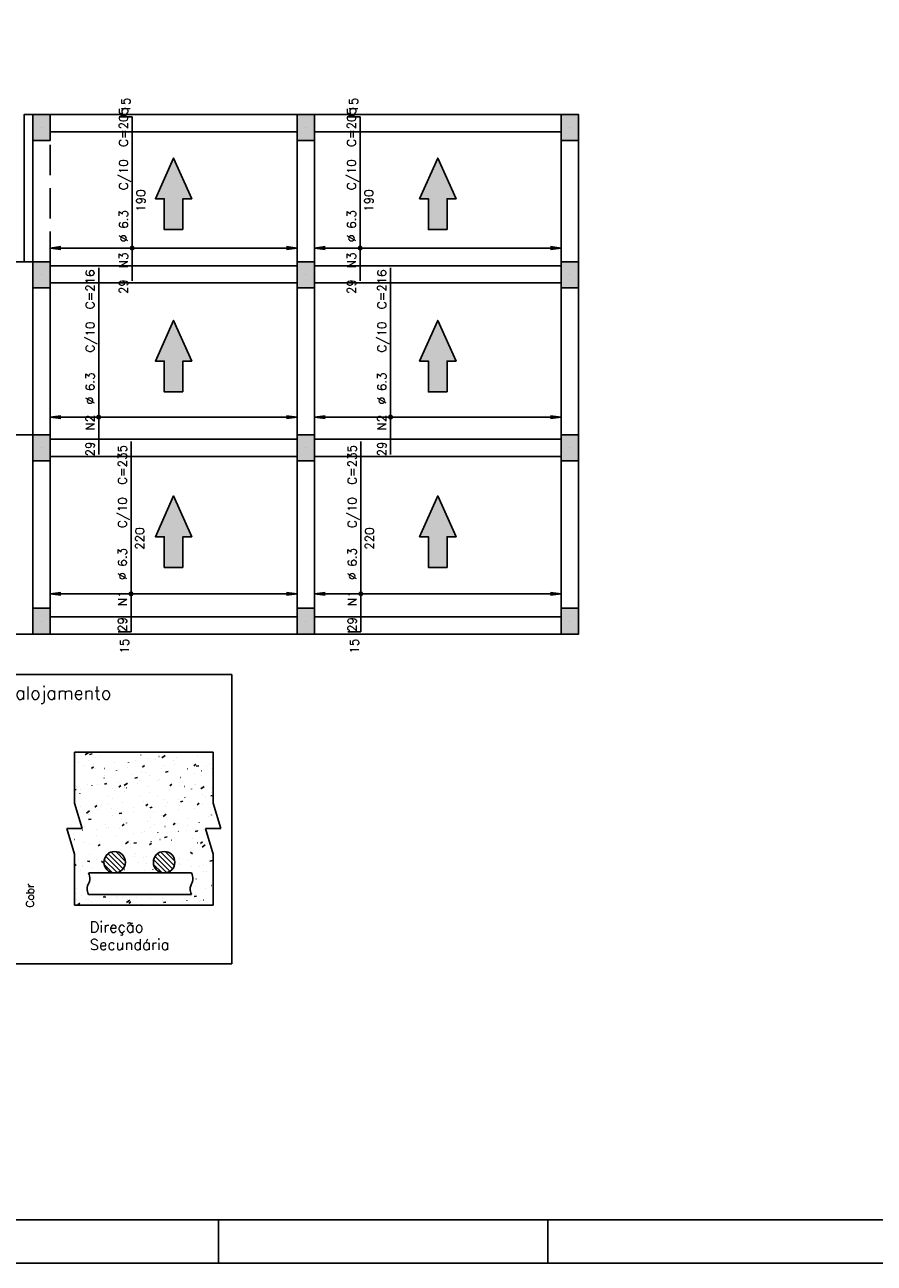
# Model space of a CAD drawing. Extents: x 0 to 84.1, y 0 to 59.4.
# Tile 2 of 9: x 16.5 to 36.1, y 0 to 28.6. Entities that reach past the tile are written whole.
import ezdxf

# ---------------------------------------------------------------- set-up
doc = ezdxf.new("R2010")
doc.units = 0
doc.header["$MEASUREMENT"] = 0
doc.linetypes.add('ESTILO_TQS_0001', pattern=[1, 0.7, -0.3])
for name, color, linetype in [('1', 1, 'CONTINUOUS'), ('2', 2, 'CONTINUOUS'), ('6', 6, 'CONTINUOUS'), ('9', 9, 'CONTINUOUS')]:
    doc.layers.add(name, color=color, linetype=linetype)
doc.styles.get("Standard").update_dxf_attribs({"font": 'ROMANS.SHX'})

msp = doc.modelspace()

# ---------------------------------------------------------------- linework, layer by layer
at = {"layer": '1', "linetype": 'Continuous'}
for p, q in [((16.913, 26.233), (16.913, 26.233)), ((23.013, 26.233), (23.013, 26.233)), ((29.113, 26.233), (29.113, 26.233)), ((16.913, 22.833), (16.913, 22.833)), ((23.013, 22.833), (23.013, 22.833)), ((29.113, 22.833), (29.113, 22.833)), ((16.913, 18.833), (16.913, 18.833)), ((23.013, 18.833), (23.013, 18.833)), ((29.113, 18.833), (29.113, 18.833)), ((16.913, 14.833), (16.913, 14.833)), ((23.013, 14.833), (23.013, 14.833)), ((29.113, 14.833), (29.113, 14.833))]:
    msp.add_line(p, q, dxfattribs=at)
for points in [[(16.513, 23.133), (16.513, 26.533), (16.713, 26.533), (16.713, 23.133), (16.513, 23.133)], [(22.813, 26.533), (17.113, 26.533)], [(28.913, 26.533), (23.213, 26.533)], [(17.113, 26.133), (22.813, 26.133)], [(23.213, 26.133), (28.913, 26.133)], [(16.713, 25.933), (16.713, 23.133)], [(22.813, 25.933), (22.813, 23.133)], [(23.213, 23.133), (23.213, 25.933)], [(28.913, 25.933), (28.913, 23.133)], [(29.313, 23.133), (29.313, 25.933)], [(15.313, 19.133), (15.313, 23.133), (17.113, 23.133), (17.113, 19.133), (15.313, 19.133)], [(22.813, 23.043), (17.113, 23.043)], [(28.913, 23.043), (23.213, 23.043)], [(17.113, 22.643), (22.813, 22.643)], [(23.213, 22.643), (28.913, 22.643)], [(16.713, 22.533), (16.713, 19.133)], [(22.813, 22.533), (22.813, 19.133)], [(23.213, 19.133), (23.213, 22.533)], [(28.913, 22.533), (28.913, 19.133)], [(29.313, 19.133), (29.313, 22.533)], [(15.313, 14.533), (15.313, 19.133), (17.113, 19.133), (17.113, 14.533), (15.313, 14.533)], [(22.813, 19.033), (17.113, 19.033)], [(28.913, 19.033), (23.213, 19.033)], [(17.113, 18.633), (22.813, 18.633)], [(23.213, 18.633), (28.913, 18.633)], [(16.713, 18.533), (16.713, 15.133)], [(22.813, 18.533), (22.813, 15.133)], [(23.213, 15.133), (23.213, 18.533)], [(28.913, 18.533), (28.913, 15.133)], [(29.313, 15.133), (29.313, 18.533)], [(22.813, 14.933), (17.113, 14.933)], [(28.913, 14.933), (23.213, 14.933)], [(17.113, 14.533), (22.813, 14.533)], [(23.213, 14.533), (28.913, 14.533)]]:
    msp.add_lwpolyline(points, dxfattribs=at)
at = {"layer": '2', "linetype": 'Continuous'}
for p, q in [((17.113, 23.451), (17.361, 23.483)), ((22.813, 23.451), (22.566, 23.483)), ((23.213, 23.451), (23.461, 23.483)), ((28.913, 23.451), (28.666, 23.483)), ((22.813, 23.451), (17.113, 23.451)), ((17.113, 23.451), (17.361, 23.418)), ((17.113, 23.451), (17.113, 23.451)), ((22.813, 23.451), (22.566, 23.418)), ((22.813, 23.451), (22.813, 23.451)), ((28.913, 23.451), (23.213, 23.451)), ((23.213, 23.451), (23.461, 23.418)), ((23.213, 23.451), (23.213, 23.451)), ((28.913, 23.451), (28.666, 23.418)), ((28.913, 23.451), (28.913, 23.451)), ((17.113, 19.545), (17.361, 19.577)), ((22.813, 19.545), (17.113, 19.545)), ((17.113, 19.545), (17.361, 19.512)), ((17.113, 19.545), (17.113, 19.545)), ((22.813, 19.545), (22.566, 19.577)), ((22.813, 19.545), (22.566, 19.512)), ((22.813, 19.545), (22.813, 19.545)), ((23.213, 19.545), (23.461, 19.577)), ((28.913, 19.545), (23.213, 19.545)), ((23.213, 19.545), (23.461, 19.512)), ((23.213, 19.545), (23.213, 19.545)), ((28.913, 19.545), (28.666, 19.577)), ((28.913, 19.545), (28.666, 19.512)), ((28.913, 19.545), (28.913, 19.545)), ((17.113, 15.463), (17.361, 15.495)), ((22.813, 15.463), (17.113, 15.463)), ((17.113, 15.463), (17.361, 15.43)), ((17.113, 15.463), (17.113, 15.463)), ((22.813, 15.463), (22.566, 15.495)), ((22.813, 15.463), (22.566, 15.43)), ((22.813, 15.463), (22.813, 15.463)), ((23.213, 15.463), (23.461, 15.495)), ((28.913, 15.463), (23.213, 15.463)), ((23.213, 15.463), (23.461, 15.43)), ((23.213, 15.463), (23.213, 15.463)), ((28.913, 15.463), (28.666, 15.495)), ((28.913, 15.463), (28.666, 15.43)), ((28.913, 15.463), (28.913, 15.463)), ((11.702, 13.603), (21.307, 13.603)), ((21.307, 13.603), (21.307, 6.919)), ((17.676, 11.807), (20.876, 11.807)), ((17.676, 11.807), (17.676, 10.629)), ((17.923, 11.747), (17.996, 11.8)), ((18.024, 11.754), (18.083, 11.766)), ((18.765, 11.789), (18.766, 11.79)), ((19.206, 11.739), (19.206, 11.74)), ((19.227, 11.805), (19.228, 11.806)), ((20.248, 11.79), (20.248, 11.791)), ((20.876, 11.807), (20.876, 10.629)), ((17.676, 11.686), (17.676, 11.686)), ((17.676, 11.566), (17.676, 11.566)), ((17.676, 11.548), (17.676, 11.548)), ((17.676, 11.548), (17.676, 11.548)), ((17.676, 11.548), (17.676, 11.548)), ((17.676, 11.54), (17.676, 11.54)), ((17.676, 11.54), (17.676, 11.54)), ((17.759, 11.566), (17.76, 11.567)), ((17.88, 11.501), (17.88, 11.501)), ((18.003, 11.62), (18.004, 11.621)), ((18.066, 11.431), (18.112, 11.47)), ((18.114, 11.526), (18.115, 11.526)), ((18.162, 11.677), (18.162, 11.678)), ((18.268, 11.726), (18.268, 11.727)), ((18.593, 11.564), (18.594, 11.565)), ((18.888, 11.453), (18.889, 11.453)), ((18.924, 11.562), (18.924, 11.563)), ((19.074, 11.605), (19.074, 11.605)), ((19.213, 11.468), (19.214, 11.468)), ((19.248, 11.46), (19.294, 11.499)), ((19.382, 11.652), (19.383, 11.652)), ((19.553, 11.643), (19.553, 11.644)), ((19.626, 11.706), (19.627, 11.706)), ((19.695, 11.673), (19.767, 11.726)), ((19.73, 11.49), (19.731, 11.49)), ((19.966, 11.613), (19.966, 11.614)), ((19.994, 11.513), (19.995, 11.513)), ((20.034, 11.684), (20.034, 11.684)), ((20.429, 11.489), (20.475, 11.528)), ((20.464, 11.522), (20.465, 11.522)), ((20.485, 11.482), (20.544, 11.493)), ((20.513, 11.722), (20.513, 11.723)), ((20.725, 11.48), (20.725, 11.481)), ((20.789, 11.536), (20.79, 11.536)), ((17.676, 11.4), (17.676, 11.4)), ((17.676, 11.4), (17.676, 11.4)), ((17.676, 11.274), (17.676, 11.274)), ((17.676, 11.274), (17.676, 11.274)), ((18.154, 11.421), (18.155, 11.421)), ((18.359, 11.208), (18.359, 11.209)), ((18.361, 11.261), (18.361, 11.262)), ((18.371, 11.428), (18.372, 11.428)), ((18.642, 11.385), (18.642, 11.386)), ((18.988, 11.29), (18.989, 11.29)), ((19.072, 11.207), (19.131, 11.218)), ((19.232, 11.344), (19.233, 11.345)), ((19.32, 11.34), (19.321, 11.341)), ((19.402, 11.259), (19.402, 11.26)), ((19.646, 11.178), (19.646, 11.179)), ((19.684, 11.436), (19.684, 11.437)), ((19.779, 11.344), (19.837, 11.356)), ((20.126, 11.219), (20.127, 11.219)), ((20.28, 11.419), (20.281, 11.42)), ((20.443, 11.303), (20.443, 11.304)), ((20.606, 11.257), (20.606, 11.258)), ((20.611, 11.376), (20.612, 11.376)), ((20.855, 11.43), (20.856, 11.43)), ((17.676, 11.103), (17.676, 11.103)), ((17.676, 10.999), (17.676, 10.999)), ((17.676, 10.999), (17.676, 10.999)), ((17.676, 10.955), (17.676, 10.955)), ((17.676, 10.935), (17.717, 10.943)), ((17.676, 10.932), (17.676, 10.932)), ((17.676, 10.932), (17.676, 10.932)), ((17.726, 11.02), (17.727, 11.021)), ((17.812, 10.938), (17.813, 10.938)), ((17.978, 11.066), (17.979, 11.066)), ((18.077, 11.031), (18.077, 11.032)), ((18.207, 11.061), (18.207, 11.062)), ((18.365, 11.069), (18.424, 11.081)), ((18.546, 10.97), (18.547, 10.97)), ((18.595, 10.929), (18.596, 10.929)), ((18.686, 11.099), (18.687, 11.1)), ((18.696, 10.997), (18.742, 11.036)), ((18.823, 11.035), (18.896, 11.088)), ((18.837, 10.905), (18.837, 10.906)), ((18.839, 10.983), (18.84, 10.983)), ((18.871, 10.984), (18.872, 10.984)), ((19.12, 11.082), (19.12, 11.083)), ((19.167, 11.14), (19.167, 11.14)), ((19.388, 11.007), (19.389, 11.007)), ((19.413, 10.875), (19.414, 10.876)), ((19.6, 11.152), (19.601, 11.152)), ((19.878, 11.026), (19.924, 11.065)), ((19.879, 10.949), (19.879, 10.95)), ((20.123, 11.039), (20.124, 11.039)), ((20.161, 11.126), (20.161, 11.127)), ((20.218, 11.014), (20.219, 11.014)), ((20.373, 10.954), (20.374, 10.955)), ((20.447, 11.053), (20.448, 11.053)), ((20.462, 11.068), (20.463, 11.069)), ((20.594, 10.961), (20.667, 11.014)), ((20.83, 10.876), (20.831, 10.876)), ((20.846, 10.985), (20.847, 10.985)), ((17.676, 10.725), (17.676, 10.725)), ((17.676, 10.725), (17.676, 10.725)), ((17.676, 10.725), (17.676, 10.725)), ((17.676, 10.629), (17.855, 10.04)), ((17.795, 10.854), (17.795, 10.855)), ((18.3, 10.596), (18.3, 10.597)), ((18.446, 10.621), (18.447, 10.622)), ((18.453, 10.796), (18.454, 10.797)), ((18.555, 10.728), (18.555, 10.729)), ((18.779, 10.634), (18.779, 10.635)), ((19.207, 10.79), (19.208, 10.79)), ((19.26, 10.675), (19.26, 10.676)), ((19.314, 10.595), (19.314, 10.596)), ((19.326, 10.563), (19.372, 10.602)), ((19.596, 10.772), (19.597, 10.773)), ((19.739, 10.713), (19.739, 10.714)), ((19.824, 10.653), (19.825, 10.653)), ((20.068, 10.707), (20.069, 10.707)), ((20.119, 10.659), (20.178, 10.671)), ((20.219, 10.754), (20.22, 10.755)), ((20.358, 10.656), (20.358, 10.657)), ((20.508, 10.592), (20.554, 10.631)), ((20.623, 10.593), (20.624, 10.593)), ((20.64, 10.833), (20.64, 10.834)), ((20.692, 10.784), (20.693, 10.785)), ((20.826, 10.797), (20.876, 10.806)), ((20.876, 10.629), (21.055, 10.04)), ((17.725, 10.466), (17.725, 10.466)), ((17.725, 10.466), (17.725, 10.466)), ((17.725, 10.466), (17.725, 10.466)), ((17.726, 10.462), (17.726, 10.462)), ((17.726, 10.462), (17.726, 10.462)), ((17.726, 10.462), (17.726, 10.462)), ((17.732, 10.442), (17.732, 10.442)), ((17.738, 10.423), (17.738, 10.423)), ((17.738, 10.423), (17.738, 10.423)), ((17.738, 10.423), (17.738, 10.423)), ((17.819, 10.555), (17.82, 10.556)), ((17.951, 10.397), (18.024, 10.451)), ((17.991, 10.374), (17.991, 10.375)), ((18.145, 10.534), (18.191, 10.573)), ((18.201, 10.567), (18.202, 10.567)), ((18.205, 10.487), (18.206, 10.487)), ((18.273, 10.551), (18.273, 10.552)), ((18.529, 10.501), (18.53, 10.501)), ((18.546, 10.331), (18.547, 10.332)), ((18.706, 10.385), (18.765, 10.396)), ((18.814, 10.429), (18.815, 10.429)), ((19.032, 10.418), (19.032, 10.419)), ((19.047, 10.524), (19.048, 10.524)), ((19.413, 10.522), (19.471, 10.533)), ((19.506, 10.41), (19.507, 10.411)), ((19.675, 10.345), (19.676, 10.345)), ((19.723, 10.323), (19.795, 10.376)), ((19.781, 10.556), (19.782, 10.556)), ((19.794, 10.302), (19.794, 10.303)), ((20.076, 10.479), (20.076, 10.48)), ((20.106, 10.57), (20.107, 10.57)), ((20.436, 10.514), (20.437, 10.514)), ((20.778, 10.31), (20.778, 10.31)), ((20.836, 10.353), (20.836, 10.354)), ((17.855, 10.04), (17.497, 10.04)), ((17.497, 10.04), (17.676, 9.451)), ((17.783, 10.275), (17.783, 10.275)), ((17.794, 10.24), (17.794, 10.24)), ((17.803, 10.209), (17.803, 10.209)), ((17.804, 10.205), (17.804, 10.205)), ((17.804, 10.205), (17.804, 10.205)), ((17.804, 10.205), (17.804, 10.205)), ((17.808, 10.206), (17.809, 10.206)), ((17.912, 10.09), (17.913, 10.091)), ((17.999, 10.247), (18.058, 10.259)), ((18.052, 10.26), (18.053, 10.26)), ((18.188, 10.018), (18.189, 10.018)), ((18.393, 10.131), (18.393, 10.132)), ((18.42, 10.067), (18.421, 10.067)), ((18.468, 10.064), (18.468, 10.065)), ((18.705, 10.041), (18.706, 10.041)), ((18.75, 10.241), (18.75, 10.242)), ((18.775, 10.101), (18.821, 10.139)), ((18.872, 10.169), (18.872, 10.17)), ((19.352, 10.21), (19.353, 10.211)), ((19.431, 10.291), (19.432, 10.291)), ((19.44, 10.073), (19.441, 10.073)), ((19.511, 10.125), (19.512, 10.126)), ((19.764, 10.087), (19.765, 10.087)), ((19.832, 10.248), (19.832, 10.249)), ((19.956, 10.13), (20.002, 10.168)), ((20.043, 10.153), (20.044, 10.153)), ((20.282, 10.11), (20.283, 10.11)), ((20.305, 10.279), (20.305, 10.28)), ((20.554, 10.176), (20.554, 10.177)), ((20.66, 10.015), (20.661, 10.015)), ((21.055, 10.04), (20.697, 10.04)), ((20.697, 10.04), (20.876, 9.451)), ((20.771, 10.04), (20.771, 10.04)), ((20.795, 10.04), (20.795, 10.04)), ((20.795, 10.04), (20.795, 10.04)), ((20.795, 10.04), (20.795, 10.04)), ((20.904, 10.069), (20.905, 10.069)), ((20.996, 10.04), (20.996, 10.04)), ((21.016, 10.142), (21.017, 10.142)), ((21.02, 10.04), (21.02, 10.04)), ((17.509, 10.001), (17.509, 10.001)), ((17.512, 9.989), (17.512, 9.989)), ((17.512, 9.989), (17.512, 9.989)), ((17.512, 9.989), (17.512, 9.989)), ((17.547, 9.874), (17.547, 9.874)), ((17.659, 9.898), (17.66, 9.899)), ((17.679, 9.787), (17.68, 9.788)), ((17.863, 10.004), (17.864, 10.004)), ((18.185, 9.887), (18.186, 9.888)), ((18.639, 9.866), (18.64, 9.867)), ((18.851, 9.685), (18.924, 9.739)), ((18.947, 9.771), (18.947, 9.772)), ((19.037, 9.93), (19.038, 9.93)), ((19.229, 9.948), (19.229, 9.949)), ((19.281, 9.984), (19.282, 9.984)), ((19.445, 9.745), (19.446, 9.746)), ((19.599, 9.945), (19.6, 9.946)), ((19.649, 9.791), (19.65, 9.791)), ((19.753, 9.837), (19.812, 9.849)), ((19.918, 9.776), (19.919, 9.776)), ((19.989, 9.823), (19.989, 9.824)), ((20.072, 9.976), (20.073, 9.977)), ((20.272, 10), (20.272, 10)), ((20.391, 9.806), (20.392, 9.807)), ((20.46, 9.975), (20.519, 9.986)), ((20.545, 10.007), (20.546, 10.007)), ((20.586, 9.696), (20.632, 9.734)), ((17.604, 9.689), (17.604, 9.689)), ((17.604, 9.689), (17.604, 9.689)), ((17.604, 9.689), (17.604, 9.689)), ((17.625, 9.617), (17.625, 9.617)), ((17.625, 9.617), (17.625, 9.617)), ((17.63, 9.601), (17.63, 9.601)), ((17.63, 9.601), (17.63, 9.601)), ((17.653, 9.526), (17.653, 9.526)), ((17.676, 9.451), (17.676, 8.273)), ((17.903, 9.71), (17.903, 9.711)), ((18.014, 9.444), (18.014, 9.445)), ((18.027, 9.706), (18.028, 9.706)), ((18.223, 9.638), (18.269, 9.676)), ((18.451, 9.457), (18.796, 9.112)), ((18.524, 9.497), (18.836, 9.185)), ((18.627, 9.507), (18.846, 9.288)), ((18.965, 9.705), (18.965, 9.705)), ((19.046, 9.7), (19.105, 9.711)), ((19.087, 9.46), (19.086, 9.46)), ((19.405, 9.667), (19.451, 9.705)), ((19.593, 9.457), (19.938, 9.112)), ((19.667, 9.497), (19.978, 9.185)), ((19.769, 9.507), (19.989, 9.288)), ((19.817, 9.516), (19.817, 9.517)), ((20.352, 9.492), (20.398, 9.453)), ((20.511, 9.708), (20.512, 9.708)), ((20.622, 9.611), (20.695, 9.664)), ((20.674, 9.658), (20.675, 9.658)), ((20.749, 9.689), (20.749, 9.69)), ((20.876, 9.451), (20.876, 8.273)), ((17.676, 9.433), (17.692, 9.436)), ((17.676, 9.353), (17.676, 9.353)), ((17.676, 9.353), (17.676, 9.353)), ((17.676, 9.353), (17.676, 9.353)), ((17.676, 9.179), (17.717, 9.214)), ((17.676, 9.197), (17.676, 9.197)), ((17.676, 9.197), (17.676, 9.197)), ((17.676, 9.197), (17.676, 9.197)), ((17.772, 9.323), (17.773, 9.323)), ((17.858, 9.184), (17.857, 9.184)), ((17.866, 9.171), (17.865, 9.171)), ((17.974, 9.289), (18.033, 9.277)), ((18.191, 9.333), (18.191, 9.333)), ((18.296, 9.267), (18.296, 9.268)), ((18.302, 9.288), (18.347, 9.249)), ((18.361, 9.32), (18.659, 9.022)), ((18.361, 9.207), (18.546, 9.022)), ((18.396, 9.398), (18.738, 9.057)), ((18.47, 9.322), (18.469, 9.323)), ((18.74, 9.392), (18.739, 9.392)), ((19.055, 9.401), (19.055, 9.402)), ((19.145, 9.261), (19.144, 9.262)), ((19.258, 9.369), (19.257, 9.369)), ((19.331, 9.406), (19.33, 9.406)), ((19.338, 9.224), (19.337, 9.225)), ((19.503, 9.207), (19.689, 9.022)), ((19.504, 9.32), (19.802, 9.022)), ((19.539, 9.398), (19.88, 9.057)), ((19.618, 9.231), (19.617, 9.232)), ((19.992, 9.337), (19.991, 9.337)), ((20.091, 9.2), (20.091, 9.201)), ((20.093, 9.237), (20.092, 9.237)), ((20.099, 9.339), (20.099, 9.34)), ((20.317, 9.323), (20.316, 9.323)), ((20.381, 9.162), (20.381, 9.163)), ((20.564, 9.17), (20.564, 9.17)), ((20.658, 9.189), (20.659, 9.189)), ((20.801, 9.29), (20.86, 9.301)), ((17.676, 9.079), (17.676, 9.079)), ((17.676, 9.079), (17.676, 9.079)), ((17.676, 9.079), (17.676, 9.079)), ((17.676, 9.059), (17.676, 9.059)), ((17.676, 9.059), (17.676, 9.059)), ((17.818, 9.064), (17.818, 9.065)), ((18.008, 9.015), (20.152, 9.015)), ((18.023, 8.955), (18.022, 8.955)), ((18.102, 9.13), (18.101, 9.13)), ((18.826, 9.092), (18.825, 9.093)), ((19.299, 9.061), (19.298, 9.062)), ((19.481, 9.098), (19.48, 9.099)), ((19.62, 9.047), (19.62, 9.048)), ((20.152, 9.015), (20.377, 9.015)), ((20.486, 8.875), (20.485, 8.876)), ((20.663, 9.043), (20.664, 9.044)), ((20.717, 9.059), (20.718, 9.06)), ((17.676, 8.826), (17.676, 8.826)), ((17.676, 8.805), (17.676, 8.805)), ((17.676, 8.805), (17.676, 8.805)), ((17.676, 8.805), (17.676, 8.805)), ((17.676, 8.682), (17.676, 8.682)), ((17.676, 8.611), (17.676, 8.611)), ((17.676, 8.611), (17.676, 8.611)), ((17.676, 8.591), (17.676, 8.591)), ((17.676, 8.591), (17.676, 8.591)), ((17.681, 8.591), (17.682, 8.591)), ((17.711, 8.657), (17.712, 8.658)), ((20.477, 8.697), (20.477, 8.698)), ((20.709, 8.654), (20.71, 8.655)), ((20.834, 8.729), (20.835, 8.729)), ((17.676, 8.531), (17.676, 8.531)), ((17.708, 8.538), (17.709, 8.538)), ((17.732, 8.407), (17.732, 8.408)), ((17.75, 8.278), (17.796, 8.317)), ((17.847, 8.494), (17.846, 8.494)), ((17.958, 8.393), (17.959, 8.393)), ((17.999, 8.519), (20.152, 8.519)), ((18.005, 8.403), (18.005, 8.404)), ((18.076, 8.345), (18.077, 8.345)), ((18.34, 8.467), (18.399, 8.455)), ((18.365, 8.471), (18.364, 8.472)), ((18.486, 8.362), (18.485, 8.363)), ((18.645, 8.461), (18.644, 8.461)), ((18.665, 8.434), (18.665, 8.435)), ((18.773, 8.45), (18.773, 8.451)), ((18.879, 8.336), (18.951, 8.389)), ((18.889, 8.407), (18.888, 8.407)), ((18.931, 8.307), (18.977, 8.346)), ((19.099, 8.439), (19.098, 8.439)), ((19.424, 8.425), (19.423, 8.425)), ((19.425, 8.56), (19.425, 8.561)), ((19.535, 8.335), (19.535, 8.336)), ((19.698, 8.43), (19.699, 8.431)), ((19.703, 8.323), (19.703, 8.323)), ((19.707, 8.383), (19.707, 8.384)), ((19.728, 8.33), (19.787, 8.342)), ((19.941, 8.403), (19.94, 8.403)), ((20.152, 8.519), (20.377, 8.519)), ((20.176, 8.353), (20.176, 8.354)), ((20.267, 8.375), (20.267, 8.376)), ((20.435, 8.468), (20.494, 8.479)), ((20.466, 8.516), (20.466, 8.517)), ((20.56, 8.347), (20.561, 8.347)), ((20.577, 8.386), (20.577, 8.387)), ((20.649, 8.384), (20.65, 8.385)), ((20.859, 8.563), (20.859, 8.564)), ((17.676, 8.273), (20.876, 8.273)), ((17.714, 8.273), (17.714, 8.273)), ((17.714, 8.273), (17.714, 8.273)), ((17.743, 8.273), (17.743, 8.273)), ((17.75, 8.273), (17.75, 8.273)), ((17.75, 8.273), (17.75, 8.273)), ((17.866, 8.273), (17.866, 8.273)), ((17.866, 8.273), (17.866, 8.273)), ((17.866, 8.273), (17.866, 8.273)), ((17.973, 8.273), (17.973, 8.273)), ((17.973, 8.273), (17.973, 8.273)), ((18.232, 8.273), (18.232, 8.273)), ((18.232, 8.273), (18.232, 8.273)), ((18.316, 8.273), (18.316, 8.273)), ((18.316, 8.273), (18.316, 8.273)), ((18.491, 8.273), (18.491, 8.274)), ((18.491, 8.273), (18.491, 8.273)), ((18.75, 8.273), (18.75, 8.273)), ((18.765, 8.273), (18.765, 8.273)), ((18.765, 8.273), (18.765, 8.273)), ((18.793, 8.273), (18.793, 8.273)), ((18.89, 8.273), (18.89, 8.273)), ((18.988, 8.273), (18.988, 8.273)), ((18.988, 8.273), (18.988, 8.273)), ((19.009, 8.273), (19.009, 8.273)), ((19.215, 8.273), (19.215, 8.273)), ((19.23, 8.292), (19.23, 8.293)), ((19.267, 8.273), (19.267, 8.273)), ((19.433, 8.273), (19.433, 8.273)), ((19.526, 8.273), (19.526, 8.273)), ((19.526, 8.273), (19.526, 8.273)), ((19.526, 8.273), (19.526, 8.273)), ((19.664, 8.273), (19.664, 8.273)), ((19.785, 8.273), (19.785, 8.273)), ((19.785, 8.273), (19.785, 8.273)), ((19.785, 8.273), (19.785, 8.273)), ((20.037, 8.273), (20.037, 8.273)), ((20.044, 8.273), (20.044, 8.273)), ((20.044, 8.273), (20.044, 8.273)), ((20.044, 8.273), (20.044, 8.273)), ((20.114, 8.273), (20.114, 8.273)), ((20.225, 8.273), (20.225, 8.273)), ((20.225, 8.273), (20.225, 8.273)), ((20.225, 8.273), (20.225, 8.273)), ((20.303, 8.273), (20.303, 8.273)), ((20.303, 8.273), (20.303, 8.273)), ((20.303, 8.273), (20.303, 8.273)), ((20.315, 8.293), (20.316, 8.293)), ((20.876, 8.273), (20.476, 8.273)), ((20.562, 8.273), (20.562, 8.273)), ((20.562, 8.273), (20.562, 8.273)), ((20.564, 8.273), (20.564, 8.273)), ((20.666, 8.273), (20.666, 8.273)), ((20.821, 8.273), (20.821, 8.273)), ((20.821, 8.273), (20.821, 8.273)), ((11.702, 6.919), (21.307, 6.919)), ((21, 1), (21, 0)), ((28.6, 0), (28.6, 1)), ((0, 0), (84.1, 0))]:
    msp.add_line(p, q, dxfattribs=at)
for points in [[(83.1, 1), (2.5, 1), (2.5, 58.4), (83.1, 58.4), (83.1, 1)], [(16.713, 25.933), (17.113, 25.933), (17.113, 26.533), (16.713, 26.533), (16.713, 25.933)], [(22.813, 25.933), (23.213, 25.933), (23.213, 26.533), (22.813, 26.533), (22.813, 25.933)], [(28.913, 25.933), (29.313, 25.933), (29.313, 26.533), (28.913, 26.533), (28.913, 25.933)], [(16.713, 22.533), (17.113, 22.533), (17.113, 23.133), (16.713, 23.133), (16.713, 22.533)], [(22.813, 22.533), (23.213, 22.533), (23.213, 23.133), (22.813, 23.133), (22.813, 22.533)], [(28.913, 22.533), (29.313, 22.533), (29.313, 23.133), (28.913, 23.133), (28.913, 22.533)], [(16.713, 18.533), (17.113, 18.533), (17.113, 19.133), (16.713, 19.133), (16.713, 18.533)], [(22.813, 18.533), (23.213, 18.533), (23.213, 19.133), (22.813, 19.133), (22.813, 18.533)], [(28.913, 18.533), (29.313, 18.533), (29.313, 19.133), (28.913, 19.133), (28.913, 18.533)], [(16.713, 14.533), (17.113, 14.533), (17.113, 15.133), (16.713, 15.133), (16.713, 14.533)], [(22.813, 14.533), (23.213, 14.533), (23.213, 15.133), (22.813, 15.133), (22.813, 14.533)], [(28.913, 14.533), (29.313, 14.533), (29.313, 15.133), (28.913, 15.133), (28.913, 14.533)], [(17.999, 9.015), (18.008, 8.995), (18.015, 8.976), (18.022, 8.95), (18.029, 8.906), (18.027, 8.857), (18.018, 8.815), (18.011, 8.794), (17.999, 8.767)], [(20.377, 9.015), (20.386, 8.995), (20.394, 8.976), (20.401, 8.95), (20.407, 8.906), (20.405, 8.857), (20.397, 8.815), (20.39, 8.794), (20.377, 8.767)], [(17.999, 8.519), (17.99, 8.538), (17.983, 8.557), (17.975, 8.583), (17.969, 8.627), (17.971, 8.676), (17.979, 8.718), (17.986, 8.739), (17.999, 8.767)], [(20.377, 8.519), (20.368, 8.538), (20.361, 8.557), (20.354, 8.583), (20.347, 8.627), (20.349, 8.676), (20.358, 8.718), (20.365, 8.739), (20.377, 8.767)]]:
    msp.add_lwpolyline(points, dxfattribs=at)
for centre, radius in [((19.007, 23.451), 0.0416), ((19.007, 23.451), 0.0208), ((24.27, 23.451), 0.0416), ((24.27, 23.451), 0.0208), ((18.234, 19.545), 0.0416), ((18.234, 19.545), 0.0208), ((24.972, 19.545), 0.0416), ((24.972, 19.545), 0.0208), ((18.98, 15.463), 0.0416), ((18.98, 15.463), 0.0208), ((24.286, 15.463), 0.0416), ((24.286, 15.463), 0.0208), ((18.602, 9.263), 0.248), ((19.744, 9.263), 0.248)]:
    msp.add_circle(centre, radius, dxfattribs=at)
at = {"layer": '6', "linetype": 'Continuous'}
for p, q in [((19.007, 26.483), (18.707, 26.483)), ((19.007, 22.693), (19.007, 26.483)), ((24.27, 26.483), (23.97, 26.483)), ((24.27, 22.693), (24.27, 26.483)), ((18.234, 18.683), (18.234, 22.993)), ((24.972, 18.683), (24.972, 22.993)), ((18.98, 14.583), (18.98, 18.983)), ((24.286, 14.583), (24.286, 18.983)), ((18.68, 14.583), (18.98, 14.583)), ((23.986, 14.583), (24.286, 14.583))]:
    msp.add_line(p, q, dxfattribs=at)
at = {"layer": '6', "linetype": 'ESTILO_TQS_0001'}
for points in [[(17.113, 23.133), (17.113, 25.933)], [(17.113, 19.133), (17.113, 22.533)], [(17.113, 15.133), (17.113, 18.533)]]:
    msp.add_lwpolyline(points, dxfattribs=at)
at = {"layer": '6', "linetype": 'Continuous'}
for points in [[(20.179, 23.876), (20.179, 24.588), (20.384, 24.588), (19.963, 25.529), (19.542, 24.588), (19.748, 24.588), (19.748, 23.876), (20.179, 23.876)], [(26.279, 23.876), (26.279, 24.588), (26.484, 24.588), (26.063, 25.529), (25.642, 24.588), (25.848, 24.588), (25.848, 23.876), (26.279, 23.876)], [(20.179, 20.126), (20.179, 20.838), (20.384, 20.838), (19.963, 21.779), (19.542, 20.838), (19.748, 20.838), (19.748, 20.126), (20.179, 20.126)], [(26.279, 20.126), (26.279, 20.838), (26.484, 20.838), (26.063, 21.779), (25.642, 20.838), (25.848, 20.838), (25.848, 20.126), (26.279, 20.126)], [(20.179, 16.071), (20.179, 16.783), (20.384, 16.783), (19.963, 17.724), (19.542, 16.783), (19.748, 16.783), (19.748, 16.071), (20.179, 16.071)], [(26.279, 16.071), (26.279, 16.783), (26.484, 16.783), (26.063, 17.724), (25.642, 16.783), (25.848, 16.783), (25.848, 16.071), (26.279, 16.071)]]:
    msp.add_lwpolyline(points, dxfattribs=at)
at = {"layer": '9', "linetype": 'Continuous'}
for points in [[(16.713, 25.933), (17.113, 25.933), (17.113, 26.533)], [(16.713, 25.933), (17.113, 26.533), (16.713, 26.533)], [(16.713, 25.933), (16.713, 26.533), (16.713, 25.933)], [(22.813, 25.933), (23.213, 25.933), (23.213, 26.533)], [(22.813, 25.933), (23.213, 26.533), (22.813, 26.533)], [(22.813, 25.933), (22.813, 26.533), (22.813, 25.933)], [(28.913, 25.933), (29.313, 25.933), (29.313, 26.533)], [(28.913, 25.933), (29.313, 26.533), (28.913, 26.533)], [(28.913, 25.933), (28.913, 26.533), (28.913, 25.933)], [(19.963, 25.529), (19.542, 24.588), (19.748, 24.588)], [(19.963, 25.529), (19.748, 24.588), (20.179, 23.876)], [(19.963, 25.529), (20.179, 23.876), (20.179, 24.588)], [(19.963, 25.529), (20.179, 24.588), (20.384, 24.588)], [(26.063, 25.529), (25.642, 24.588), (25.848, 24.588)], [(26.063, 25.529), (25.848, 24.588), (26.279, 23.876)], [(26.063, 25.529), (26.279, 23.876), (26.279, 24.588)], [(26.063, 25.529), (26.279, 24.588), (26.484, 24.588)], [(20.179, 23.876), (19.748, 24.588), (19.748, 23.876)], [(26.279, 23.876), (25.848, 24.588), (25.848, 23.876)], [(16.713, 22.533), (17.113, 22.533), (17.113, 23.133)], [(16.713, 22.533), (17.113, 23.133), (16.713, 23.133)], [(16.713, 22.533), (16.713, 23.133), (16.713, 22.533)], [(22.813, 22.533), (23.213, 22.533), (23.213, 23.133)], [(22.813, 22.533), (23.213, 23.133), (22.813, 23.133)], [(22.813, 22.533), (22.813, 23.133), (22.813, 22.533)], [(28.913, 22.533), (29.313, 22.533), (29.313, 23.133)], [(28.913, 22.533), (29.313, 23.133), (28.913, 23.133)], [(28.913, 22.533), (28.913, 23.133), (28.913, 22.533)], [(19.963, 21.779), (19.542, 20.838), (19.748, 20.838)], [(19.963, 21.779), (19.748, 20.838), (20.179, 20.126)], [(19.963, 21.779), (20.179, 20.126), (20.179, 20.838)], [(19.963, 21.779), (20.179, 20.838), (20.384, 20.838)], [(26.063, 21.779), (25.642, 20.838), (25.848, 20.838)], [(26.063, 21.779), (25.848, 20.838), (26.279, 20.126)], [(26.063, 21.779), (26.279, 20.126), (26.279, 20.838)], [(26.063, 21.779), (26.279, 20.838), (26.484, 20.838)], [(20.179, 20.126), (19.748, 20.838), (19.748, 20.126)], [(26.279, 20.126), (25.848, 20.838), (25.848, 20.126)], [(16.713, 18.533), (17.113, 18.533), (17.113, 19.133)], [(16.713, 18.533), (17.113, 19.133), (16.713, 19.133)], [(16.713, 18.533), (16.713, 19.133), (16.713, 18.533)], [(22.813, 18.533), (23.213, 18.533), (23.213, 19.133)], [(22.813, 18.533), (23.213, 19.133), (22.813, 19.133)], [(22.813, 18.533), (22.813, 19.133), (22.813, 18.533)], [(28.913, 18.533), (29.313, 18.533), (29.313, 19.133)], [(28.913, 18.533), (29.313, 19.133), (28.913, 19.133)], [(28.913, 18.533), (28.913, 19.133), (28.913, 18.533)], [(19.963, 17.724), (19.542, 16.783), (19.748, 16.783)], [(19.963, 17.724), (19.748, 16.783), (20.179, 16.071)], [(19.963, 17.724), (20.179, 16.071), (20.179, 16.783)], [(19.963, 17.724), (20.179, 16.783), (20.384, 16.783)], [(26.063, 17.724), (25.642, 16.783), (25.848, 16.783)], [(26.063, 17.724), (25.848, 16.783), (26.279, 16.071)], [(26.063, 17.724), (26.279, 16.071), (26.279, 16.783)], [(26.063, 17.724), (26.279, 16.783), (26.484, 16.783)], [(20.179, 16.071), (19.748, 16.783), (19.748, 16.071)], [(26.279, 16.071), (25.848, 16.783), (25.848, 16.071)], [(16.713, 14.533), (17.113, 14.533), (17.113, 15.133)], [(16.713, 14.533), (17.113, 15.133), (16.713, 15.133)], [(16.713, 14.533), (16.713, 15.133), (16.713, 14.533)], [(22.813, 14.533), (23.213, 14.533), (23.213, 15.133)], [(22.813, 14.533), (23.213, 15.133), (22.813, 15.133)], [(22.813, 14.533), (22.813, 15.133), (22.813, 14.533)], [(28.913, 14.533), (29.313, 14.533), (29.313, 15.133)], [(28.913, 14.533), (29.313, 15.133), (28.913, 15.133)], [(28.913, 14.533), (28.913, 15.133), (28.913, 14.533)]]:
    msp.add_solid(points, dxfattribs=at)

# ---------------------------------------------------------------- texts
at = {"layer": '2', "linetype": 'Continuous'}
for s, height, p in [('15', 0.2, (18.957, 26.583)), ('15', 0.2, (24.22, 26.583)), ('C=205', 0.2, (18.907, 25.788)), ('C=205', 0.2, (24.17, 25.788)), ('C/10', 0.2, (18.907, 24.788)), ('C/10', 0.2, (24.17, 24.788)), ('190', 0.2, (19.307, 24.288)), ('190', 0.2, (24.57, 24.288)), ('%%c 6.3', 0.2, (18.907, 23.588)), ('%%c 6.3', 0.2, (24.17, 23.588)), ('N3', 0.2, (18.907, 22.988)), ('N3', 0.2, (24.17, 22.988)), ('C=216', 0.2, (18.134, 22.038)), ('29', 0.2, (18.907, 22.388)), ('29', 0.2, (24.17, 22.388)), ('C=216', 0.2, (24.872, 22.038)), ('C/10', 0.2, (18.134, 21.038)), ('C/10', 0.2, (24.872, 21.038)), ('%%c 6.3', 0.2, (18.134, 19.838)), ('%%c 6.3', 0.2, (24.872, 19.838)), ('N2', 0.2, (18.134, 19.238)), ('N2', 0.2, (24.872, 19.238)), ('29', 0.2, (18.134, 18.638)), ('29', 0.2, (24.872, 18.638)), ('C=235', 0.2, (18.88, 17.983)), ('C=235', 0.2, (24.186, 17.983)), ('C/10', 0.2, (18.88, 16.983)), ('C/10', 0.2, (24.186, 16.983)), ('220', 0.2, (19.28, 16.483)), ('220', 0.2, (24.586, 16.483)), ('%%c 6.3', 0.2, (18.88, 15.783)), ('%%c 6.3', 0.2, (24.186, 15.783)), ('N1', 0.2, (18.88, 15.183)), ('N1', 0.2, (24.186, 15.183)), ('29', 0.2, (18.88, 14.583)), ('29', 0.2, (24.186, 14.583)), ('15', 0.2, (18.93, 14.083)), ('15', 0.2, (24.236, 14.083)), ('Cobr', 0.18, (16.737, 8.215))]:
    msp.add_text(s, height=height, rotation=90, dxfattribs=at).set_placement(p)
for s, height, p in [('Detalhe genérico do alojamento', 0.3, (12.023, 13.025)), ('Direção ', 0.25, (18.026, 7.642)), ('Secundária', 0.25, (18.026, 7.236))]:
    msp.add_text(s, height=height, dxfattribs=at).set_placement(p)

doc.saveas('drawing.dxf')
